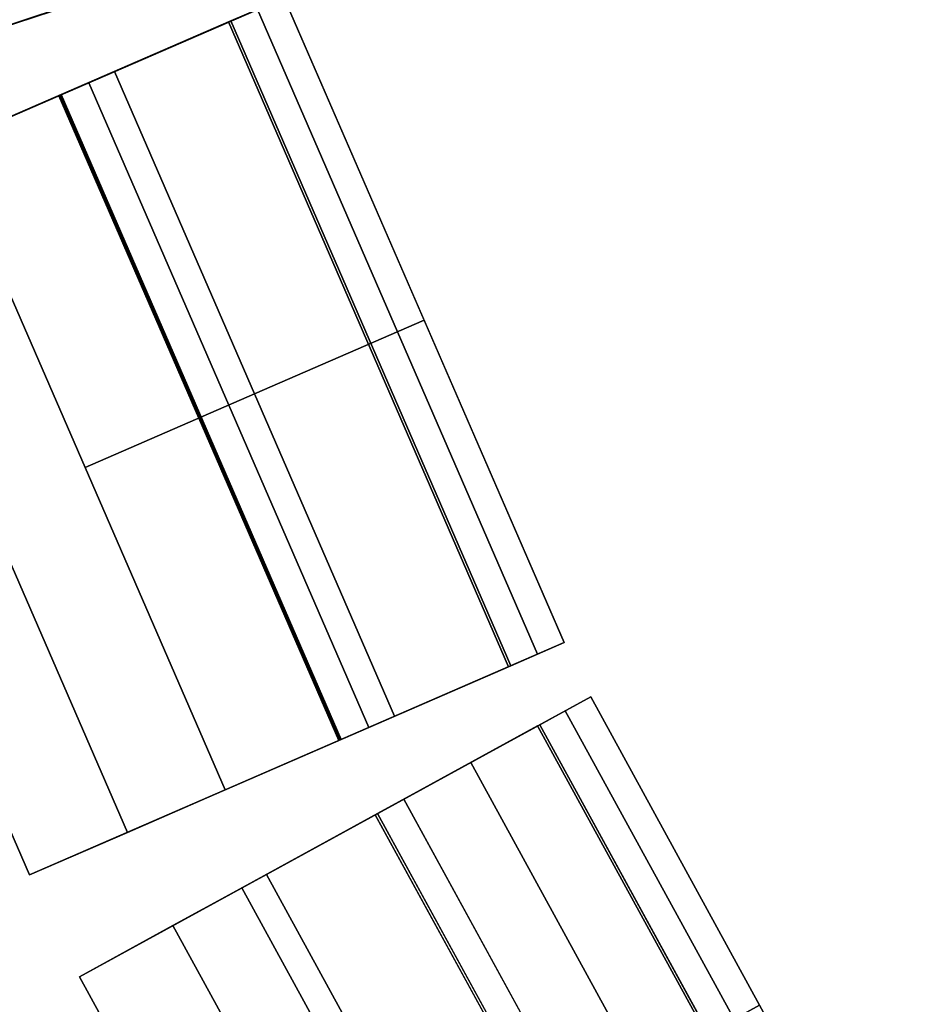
# Model space of a CAD drawing. Header units: millimetres. Extents: x 217.4 to 265.9, y 243.1 to 291.5.
# Tile 21 of 256: x 219.8 to 222.2, y 256.4 to 259.1. Entities that reach past the tile are written whole.
import ezdxf

# ---------------------------------------------------------------- set-up
doc = ezdxf.new("R2010")
doc.units = ezdxf.units.MM
doc.header["$MEASUREMENT"] = 0
doc.layers.add('TULIPA', color=7, linetype='Continuous', true_color=0x000000)

msp = doc.modelspace()

# ---------------------------------------------------------------- meshes
at = {"layer": 'TULIPA', "color": 43}
mesh = msp.add_polyface(dxfattribs=at)
corners = [(219.8498, 261.099, 10.2254), (220.4451, 259.2947, 10.2254), (219.3753, 260.9424, 10.2429), (219.9706, 259.1381, 10.2429), (218.9007, 260.7858, 10.2603), (219.4961, 258.9815, 10.2603)]
mesh.append_faces([[corners[k] for k in face] for face in [(3, 1, 0, 2), (5, 3, 2, 4)]], dxfattribs={"color": 43})
mesh = msp.add_polyface(dxfattribs=at)
corners = [(218.3539, 260.6054, -6.2296), (218.9492, 258.8011, -6.2296), (219.3029, 260.9185, -6.2645), (219.8983, 259.1142, -6.2645)]
mesh.append_faces([[corners[k] for k in face] for face in [(3, 1, 0, 2)]], dxfattribs={"color": 43})
mesh = msp.add_polyface(dxfattribs=at)
corners = [(219.4961, 258.9815, 10.2603), (220.4451, 259.2947, 10.2254), (218.9492, 258.8011, -6.2296), (219.8983, 259.1142, -6.2645), (220.2894, 259.2433, 5.5283), (219.8145, 259.0866, 5.5283), (219.8212, 259.0888, 5.7282), (220.296, 259.2455, 5.7282)]
mesh.append_faces([[corners[k] for k in face] for face in [(1, 0, 6, 6), (5, 6, 0, 0), (6, 7, 1, 1), (3, 5, 2, 2), (0, 2, 5, 5), (5, 3, 4, 4)]], dxfattribs={"color": 43})
mesh = msp.add_polyface(dxfattribs=at)
corners = [(219.5866, 258.7441, 10.2603), (219.3225, 258.6294, 2.0153), (219.0584, 258.5146, -6.2296), (220.5033, 259.1422, 10.2254), (220.2392, 259.0275, 1.9804), (219.9751, 258.9128, -6.2645), (220.3592, 259.0797, 5.7282), (219.9006, 258.8805, 5.7282), (219.8942, 258.8777, 5.5283), (220.3528, 259.0769, 5.5283)]
mesh.append_faces([[corners[k] for k in face] for face in [(5, 2, 1, 4), (1, 0, 7, 7), (3, 7, 0, 0), (4, 1, 8, 8), (7, 8, 1, 1), (7, 3, 6, 6), (8, 9, 4, 4)]], dxfattribs={"color": 43})
mesh = msp.add_polyface(dxfattribs=at)
corners = [(220.5033, 259.1422, 10.2254), (220.8817, 258.2709, 10.2254), (221.2602, 257.3995, 10.2254), (220.0449, 258.9431, 10.2429), (220.4234, 258.0718, 10.2429), (220.8019, 257.2004, 10.2429), (219.5866, 258.7441, 10.2603), (219.9651, 257.8727, 10.2603), (220.3436, 257.0014, 10.2603)]
mesh.append_faces([[corners[k] for k in face] for face in [(4, 1, 0, 3), (5, 2, 1, 4), (7, 4, 3, 6), (8, 5, 4, 7)]], dxfattribs={"color": 43})
mesh = msp.add_polyface(dxfattribs=at)
corners = [(220.3592, 259.0797, 5.7282), (221.1162, 257.337, 5.7282), (220.4312, 259.1109, 7.9768), (221.1882, 257.3683, 7.9768), (220.5033, 259.1422, 10.2254), (221.2602, 257.3995, 10.2254)]
mesh.append_faces([[corners[k] for k in face] for face in [(3, 1, 0, 2), (5, 3, 2, 4)]], dxfattribs={"color": 43})
mesh = msp.add_polyface(dxfattribs=at)
corners = [(220.3528, 259.0769, 5.5283), (221.1098, 257.3342, 5.5283), (219.8942, 258.8777, 5.5283), (220.6512, 257.135, 5.5283)]
mesh.append_faces([[corners[k] for k in face] for face in [(3, 1, 0, 2)]], dxfattribs={"color": 43})
mesh = msp.add_polyface(dxfattribs=at)
corners = [(219.9006, 258.8805, 5.7282), (220.6576, 257.1378, 5.7282), (220.3592, 259.0797, 5.7282), (221.1162, 257.337, 5.7282)]
mesh.append_faces([[corners[k] for k in face] for face in [(3, 1, 0, 2)]], dxfattribs={"color": 43})
mesh = msp.add_polyface(dxfattribs=at)
corners = [(219.9751, 258.9128, -6.2645), (220.7321, 257.1701, -6.2645), (220.3528, 259.0769, 5.5283), (221.1098, 257.3342, 5.5283)]
mesh.append_faces([[corners[k] for k in face] for face in [(3, 1, 0, 2)]], dxfattribs={"color": 43})
mesh = msp.add_polyface(dxfattribs=at)
corners = [(219.0584, 258.5146, -6.2296), (219.8154, 256.7719, -6.2296), (219.9751, 258.9128, -6.2645), (220.7321, 257.1701, -6.2645)]
mesh.append_faces([[corners[k] for k in face] for face in [(3, 1, 0, 2)]], dxfattribs={"color": 43})
mesh = msp.add_polyface(dxfattribs=at)
corners = [(219.8942, 258.8777, 5.5283), (220.6512, 257.135, 5.5283), (219.8974, 258.8791, 5.6282), (220.6544, 257.1364, 5.6282), (219.9006, 258.8805, 5.7282), (220.6576, 257.1378, 5.7282)]
mesh.append_faces([[corners[k] for k in face] for face in [(3, 1, 0, 2), (5, 3, 2, 4)]], dxfattribs={"color": 43})
mesh = msp.add_polyface(dxfattribs=at)
corners = [(219.5866, 258.7441, 10.2603), (220.3436, 257.0014, 10.2603), (219.3225, 258.6294, 2.0153), (220.0795, 256.8867, 2.0153), (219.0584, 258.5146, -6.2296), (219.8154, 256.7719, -6.2296)]
mesh.append_faces([[corners[k] for k in face] for face in [(3, 1, 0, 2), (5, 3, 2, 4)]], dxfattribs={"color": 43})
mesh = msp.add_polyface(dxfattribs=at)
corners = [(220.3436, 257.0014, 10.2603), (221.2602, 257.3995, 10.2254), (219.8154, 256.7719, -6.2296), (220.7321, 257.1701, -6.2645), (221.1098, 257.3342, 5.5283), (220.6512, 257.135, 5.5283), (220.6576, 257.1378, 5.7282), (221.1162, 257.337, 5.7282)]
mesh.append_faces([[corners[k] for k in face] for face in [(1, 0, 6, 6), (5, 6, 0, 0), (6, 7, 1, 1), (3, 5, 2, 2), (0, 2, 5, 5), (5, 3, 4, 4)]], dxfattribs={"color": 43})
mesh = msp.add_polyface(dxfattribs=at)
corners = [(220.4553, 256.7731, 10.2603), (219.9502, 256.4966, -6.2296), (221.332, 257.253, 10.2254), (220.8268, 256.9765, -6.2645), (221.1942, 257.1776, 5.7282), (220.7556, 256.9375, 5.7282), (220.7495, 256.9342, 5.5283), (221.1881, 257.1743, 5.5283)]
mesh.append_faces([[corners[k] for k in face] for face in [(6, 0, 5, 5), (2, 5, 0, 0), (3, 1, 6, 6), (0, 6, 1, 1), (5, 2, 4, 4), (6, 7, 3, 3)]], dxfattribs={"color": 43})
mesh = msp.add_polyface(dxfattribs=at)
corners = [(221.332, 257.253, 10.2254), (222.2442, 255.5864, 10.2254), (220.4553, 256.7731, 10.2603), (221.3676, 255.1065, 10.2603)]
mesh.append_faces([[corners[k] for k in face] for face in [(3, 1, 0, 2)]], dxfattribs={"color": 43})
mesh = msp.add_polyface(dxfattribs=at)
corners = [(221.1942, 257.1776, 5.7282), (221.6503, 256.3443, 5.7282), (222.1065, 255.511, 5.7282), (221.2631, 257.2153, 7.9768), (221.7192, 256.382, 7.9768), (222.1754, 255.5487, 7.9768), (221.332, 257.253, 10.2254), (221.7881, 256.4197, 10.2254), (222.2442, 255.5864, 10.2254)]
mesh.append_faces([[corners[k] for k in face] for face in [(4, 1, 0, 3), (5, 2, 1, 4), (7, 4, 3, 6), (8, 5, 4, 7)]], dxfattribs={"color": 43})
mesh = msp.add_polyface(dxfattribs=at)
corners = [(221.1881, 257.1743, 5.5283), (222.1004, 255.5076, 5.5283), (220.7495, 256.9342, 5.5283), (221.6618, 255.2675, 5.5283)]
mesh.append_faces([[corners[k] for k in face] for face in [(3, 1, 0, 2)]], dxfattribs={"color": 43})
mesh = msp.add_polyface(dxfattribs=at)
corners = [(220.7556, 256.9375, 5.7282), (221.6679, 255.2709, 5.7282), (221.1942, 257.1776, 5.7282), (222.1065, 255.511, 5.7282)]
mesh.append_faces([[corners[k] for k in face] for face in [(3, 1, 0, 2)]], dxfattribs={"color": 43})
mesh = msp.add_polyface(dxfattribs=at)
corners = [(220.8268, 256.9765, -6.2645), (221.7391, 255.3099, -6.2645), (221.0075, 257.0754, -0.3681), (221.9198, 255.4087, -0.3681), (221.1881, 257.1743, 5.5283), (222.1004, 255.5076, 5.5283)]
mesh.append_faces([[corners[k] for k in face] for face in [(3, 1, 0, 2), (5, 3, 2, 4)]], dxfattribs={"color": 43})
mesh = msp.add_polyface(dxfattribs=at)
corners = [(219.9502, 256.4966, -6.2296), (220.4063, 255.6633, -6.2296), (220.8625, 254.83, -6.2296), (220.3885, 256.7366, -6.2471), (220.8447, 255.9033, -6.2471), (221.3008, 255.0699, -6.2471), (220.8268, 256.9765, -6.2645), (221.283, 256.1432, -6.2645), (221.7391, 255.3099, -6.2645)]
mesh.append_faces([[corners[k] for k in face] for face in [(4, 1, 0, 3), (5, 2, 1, 4), (7, 4, 3, 6), (8, 5, 4, 7)]], dxfattribs={"color": 43})
mesh = msp.add_polyface(dxfattribs=at)
corners = [(220.7495, 256.9342, 5.5283), (221.2056, 256.1009, 5.5283), (221.6618, 255.2675, 5.5283), (220.7556, 256.9375, 5.7282), (221.2117, 256.1042, 5.7282), (221.6679, 255.2709, 5.7282)]
mesh.append_faces([[corners[k] for k in face] for face in [(4, 1, 0, 3), (5, 2, 1, 4)]], dxfattribs={"color": 43})
mesh = msp.add_polyface(dxfattribs=at)
corners = [(220.4553, 256.7731, 10.2603), (220.9115, 255.9398, 10.2603), (221.3676, 255.1065, 10.2603), (220.2027, 256.6349, 2.0153), (220.6589, 255.8016, 2.0153), (221.1151, 254.9682, 2.0153), (219.9502, 256.4966, -6.2296), (220.4063, 255.6633, -6.2296), (220.8625, 254.83, -6.2296)]
mesh.append_faces([[corners[k] for k in face] for face in [(4, 1, 0, 3), (5, 2, 1, 4), (7, 4, 3, 6), (8, 5, 4, 7)]], dxfattribs={"color": 43})

doc.saveas('drawing.dxf')
